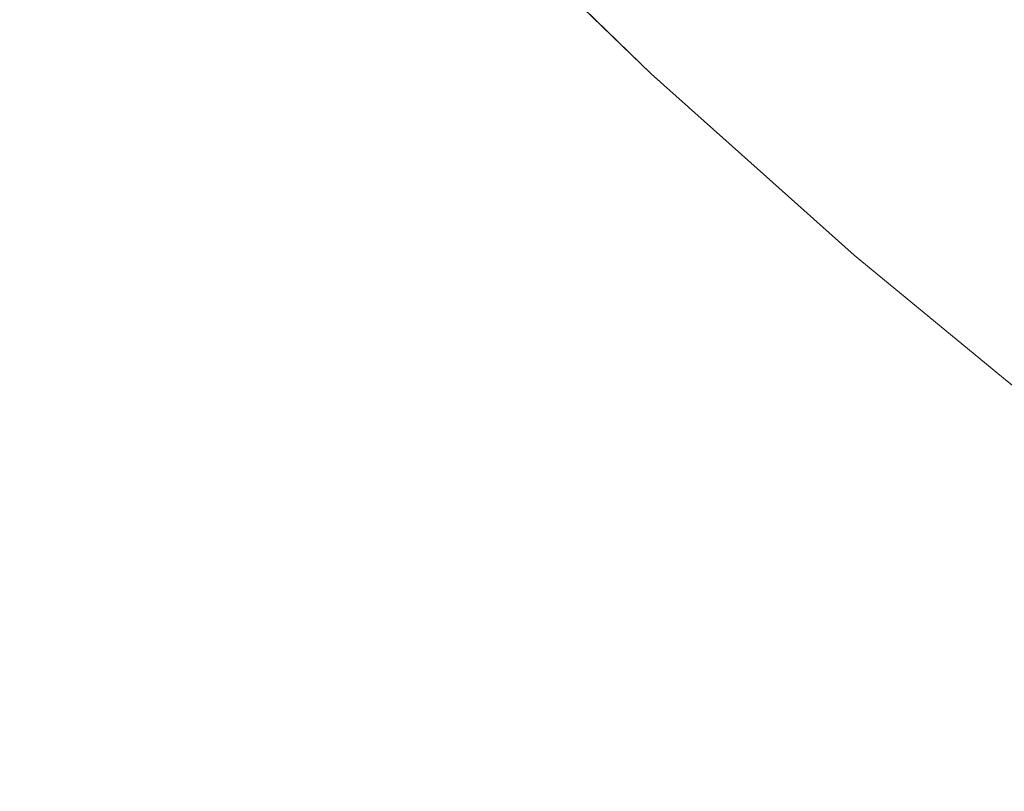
# Model space of a CAD drawing. Header units: centimetres. Extents: x -35.1 to 36.2, y 4.2 to 6.
# Tile 129 of 256: x -11.1048 to -11.0704, y 4.5501 to 4.577. Entities that reach past the tile are written whole.
import ezdxf

# ---------------------------------------------------------------- set-up
doc = ezdxf.new("R2010")
doc.units = ezdxf.units.CM
doc.header["$LTSCALE"] = 2.54
doc.layers.add('Lucido design-1', color=7, linetype='Continuous')

# ---------------------------------------------------------------- blocks, each defined once
blk = doc.blocks.new('Gruppo-4-1')
at = {"color": 7, "linetype": 'Continuous', "lineweight": 9}
blk.add_3dface([(-34.952766, 5.900212, -2276.22217), (-34.952766, 4.300212, -2276.22217), (36.079692, 4.300212, -2276.22217), (36.079692, 5.900212, -2276.22217)], dxfattribs=at)
for points, invisible_edges in [([(-11.082728, 4.575129, -2276.92217), (-11.08798, 4.580234, -2276.92217), (-11.089266, 4.581484, -2276.72217), (-11.083876, 4.576245, -2276.72217)], 10), ([(-11.083869, 4.576241, -2276.71995), (-11.083876, 4.576245, -2276.72217), (-11.089266, 4.581484, -2276.72217), (-11.087974, 4.580227, -2276.71995)], 13), ([(-11.097606, 4.581199, -2276.954044), (-11.093582, 4.577083, -2276.954044), (-11.094312, 4.576673, -2276.956004), (-11.09835, 4.580803, -2276.956004)], 15), ([(-11.086643, 4.580973, -2276.706291), (-11.086214, 4.581214, -2276.703974), (-11.082143, 4.57726, -2276.703974), (-11.082564, 4.577012, -2276.706291)], 15), ([(-11.071414, 4.577366, -2276.683058), (-11.072385, 4.576761, -2276.68536), (-11.076526, 4.580578, -2276.68536), (-11.075534, 4.581164, -2276.683058)], 15), ([(-11.09835, 4.580803, -2276.956004), (-11.094312, 4.576673, -2276.956004), (-11.095097, 4.576233, -2276.957979), (-11.099149, 4.580378, -2276.957979)], 15), ([(-11.082564, 4.577012, -2276.706291), (-11.082924, 4.576799, -2276.7086), (-11.087011, 4.580767, -2276.7086), (-11.086643, 4.580973, -2276.706291)], 15), ([(-11.087759, 4.580347, -2276.715456), (-11.087568, 4.580455, -2276.713185), (-11.083471, 4.576476, -2276.713185), (-11.083659, 4.576365, -2276.715456)], 15), ([(-11.083226, 4.57662, -2276.710899), (-11.083471, 4.576476, -2276.713185), (-11.087568, 4.580455, -2276.713185), (-11.087319, 4.580594, -2276.710899)], 15), ([(-11.087319, 4.580594, -2276.710899), (-11.087011, 4.580767, -2276.7086), (-11.082924, 4.576799, -2276.7086), (-11.083226, 4.57662, -2276.710899)], 15), ([(-11.077452, 4.580031, -2276.687674), (-11.076526, 4.580578, -2276.68536), (-11.072385, 4.576761, -2276.68536), (-11.073293, 4.576196, -2276.687674)], 15), ([(-11.099149, 4.580378, -2276.957979), (-11.095097, 4.576233, -2276.957979), (-11.095939, 4.575761, -2276.959966), (-11.100006, 4.579922, -2276.959966)], 15), ([(-11.084016, 4.576154, -2276.926967), (-11.084114, 4.576097, -2276.928615), (-11.088223, 4.580087, -2276.928615), (-11.088124, 4.580143, -2276.926967)], 15), ([(-11.088124, 4.580143, -2276.926967), (-11.088055, 4.580182, -2276.925344), (-11.083948, 4.576194, -2276.925344), (-11.084016, 4.576154, -2276.926967)], 15), ([(-11.083908, 4.576218, -2276.923745), (-11.083948, 4.576194, -2276.925344), (-11.088055, 4.580182, -2276.925344), (-11.088014, 4.580205, -2276.923745)], 15), ([(-11.088014, 4.580205, -2276.923745), (-11.08798, 4.580234, -2276.92217), (-11.082728, 4.575129, -2276.92217), (-11.083908, 4.576218, -2276.923745)], 13), ([(-11.087974, 4.580227, -2276.71995), (-11.087894, 4.580272, -2276.717712), (-11.083791, 4.576287, -2276.717712), (-11.083869, 4.576241, -2276.71995)], 15), ([(-11.083659, 4.576365, -2276.715456), (-11.083791, 4.576287, -2276.717712), (-11.087894, 4.580272, -2276.717712), (-11.087759, 4.580347, -2276.715456)], 15), ([(-11.100006, 4.579922, -2276.959966), (-11.095939, 4.575761, -2276.959966), (-11.09684, 4.575256, -2276.961965), (-11.100923, 4.579434, -2276.961965)], 15), ([(-11.084596, 4.575812, -2276.933702), (-11.084824, 4.575677, -2276.935444), (-11.088948, 4.579681, -2276.935444), (-11.088715, 4.579812, -2276.933702)], 15), ([(-11.088715, 4.579812, -2276.933702), (-11.088517, 4.579922, -2276.931982), (-11.084402, 4.575926, -2276.931982), (-11.084596, 4.575812, -2276.933702)], 15), ([(-11.084242, 4.576021, -2276.930287), (-11.084402, 4.575926, -2276.931982), (-11.088517, 4.579922, -2276.931982), (-11.088354, 4.580014, -2276.930287)], 15), ([(-11.088354, 4.580014, -2276.930287), (-11.088223, 4.580087, -2276.928615), (-11.084114, 4.576097, -2276.928615), (-11.084242, 4.576021, -2276.930287)], 15), ([(-11.073293, 4.576196, -2276.687674), (-11.074137, 4.575671, -2276.689995), (-11.078314, 4.579522, -2276.689995), (-11.077452, 4.580031, -2276.687674)], 15), ([(-11.100923, 4.579434, -2276.961965), (-11.09684, 4.575256, -2276.961965), (-11.0978, 4.574718, -2276.963974), (-11.101901, 4.578913, -2276.963974)], 15), ([(-11.085089, 4.57552, -2276.93721), (-11.085392, 4.575341, -2276.938998), (-11.089527, 4.579356, -2276.938998), (-11.089218, 4.57953, -2276.93721)], 15), ([(-11.089218, 4.57953, -2276.93721), (-11.088948, 4.579681, -2276.935444), (-11.084824, 4.575677, -2276.935444), (-11.085089, 4.57552, -2276.93721)], 15), ([(-11.079111, 4.579051, -2276.692323), (-11.078314, 4.579522, -2276.689995), (-11.074137, 4.575671, -2276.689995), (-11.074917, 4.575186, -2276.692323)], 15), ([(-11.085735, 4.575139, -2276.940809), (-11.086118, 4.574913, -2276.942641), (-11.090267, 4.578941, -2276.942641), (-11.089876, 4.579161, -2276.940809)], 15), ([(-11.089876, 4.579161, -2276.940809), (-11.089527, 4.579356, -2276.938998), (-11.085392, 4.575341, -2276.938998), (-11.085735, 4.575139, -2276.940809)], 15), ([(-11.101901, 4.578913, -2276.963974), (-11.0978, 4.574718, -2276.963974), (-11.098823, 4.574145, -2276.96599), (-11.102943, 4.578359, -2276.96599)], 15), ([(-11.090701, 4.578698, -2276.944493), (-11.090267, 4.578941, -2276.942641), (-11.086118, 4.574913, -2276.942641), (-11.086544, 4.574661, -2276.944493)], 15), ([(-11.074917, 4.575186, -2276.692323), (-11.075635, 4.574739, -2276.694654), (-11.079844, 4.578618, -2276.694654), (-11.079111, 4.579051, -2276.692323)], 15), ([(-11.091707, 4.578134, -2276.948259), (-11.091181, 4.578429, -2276.946366), (-11.087014, 4.574383, -2276.946366), (-11.08753, 4.574079, -2276.948259)], 15), ([(-11.086544, 4.574661, -2276.944493), (-11.087014, 4.574383, -2276.946366), (-11.091181, 4.578429, -2276.946366), (-11.090701, 4.578698, -2276.944493)], 15), ([(-11.080513, 4.578223, -2276.696987), (-11.079844, 4.578618, -2276.694654), (-11.075635, 4.574739, -2276.694654), (-11.07629, 4.574331, -2276.696987)], 15), ([(-11.102943, 4.578359, -2276.96599), (-11.098823, 4.574145, -2276.96599), (-11.099909, 4.573536, -2276.968013), (-11.104048, 4.577771, -2276.968013)], 15), ([(-11.08753, 4.574079, -2276.948259), (-11.088094, 4.573746, -2276.95017), (-11.092281, 4.577812, -2276.95017), (-11.091707, 4.578134, -2276.948259)], 15), ([(-11.07629, 4.574331, -2276.696987), (-11.076884, 4.573962, -2276.699319), (-11.081118, 4.577866, -2276.699319), (-11.080513, 4.578223, -2276.696987)], 15), ([(-11.104048, 4.577771, -2276.968013), (-11.099909, 4.573536, -2276.968013), (-11.101059, 4.572891, -2276.97004), (-11.10522, 4.577147, -2276.97004)], 15), ([(-11.092906, 4.577462, -2276.952099), (-11.092281, 4.577812, -2276.95017), (-11.088094, 4.573746, -2276.95017), (-11.088707, 4.573384, -2276.952099)], 15), ([(-11.081662, 4.577545, -2276.701649), (-11.081118, 4.577866, -2276.699319), (-11.076884, 4.573962, -2276.699319), (-11.077416, 4.573631, -2276.701649)], 15), ([(-11.071414, 4.577366, -2276.683058), (-11.070378, 4.57801, -2276.680769), (-11.0661, 4.574266, -2276.680769), (-11.067113, 4.573603, -2276.683058)], 15), ([(-11.088707, 4.573384, -2276.952099), (-11.08937, 4.572992, -2276.954044), (-11.093582, 4.577083, -2276.954044), (-11.092906, 4.577462, -2276.952099)], 15), ([(-11.077416, 4.573631, -2276.701649), (-11.077887, 4.573338, -2276.703974), (-11.082143, 4.57726, -2276.703974), (-11.081662, 4.577545, -2276.701649)], 15), ([(-11.067113, 4.573603, -2276.683058), (-11.068063, 4.57298, -2276.68536), (-11.072385, 4.576761, -2276.68536), (-11.071414, 4.577366, -2276.683058)], 15), ([(-11.10522, 4.577147, -2276.97004), (-11.101059, 4.572891, -2276.97004), (-11.102276, 4.572208, -2276.972069), (-11.106459, 4.576487, -2276.972069)], 15), ([(-11.094312, 4.576673, -2276.956004), (-11.093582, 4.577083, -2276.954044), (-11.08937, 4.572992, -2276.954044), (-11.090086, 4.572569, -2276.956004)], 15), ([(-11.0783, 4.573081, -2276.706291), (-11.078653, 4.572861, -2276.7086), (-11.082924, 4.576799, -2276.7086), (-11.082564, 4.577012, -2276.706291)], 15), ([(-11.082564, 4.577012, -2276.706291), (-11.082143, 4.57726, -2276.703974), (-11.077887, 4.573338, -2276.703974), (-11.0783, 4.573081, -2276.706291)], 15), ([(-11.090086, 4.572569, -2276.956004), (-11.090856, 4.572114, -2276.957979), (-11.095097, 4.576233, -2276.957979), (-11.094312, 4.576673, -2276.956004)], 15), ([(-11.083226, 4.57662, -2276.710899), (-11.082924, 4.576799, -2276.7086), (-11.078653, 4.572861, -2276.7086), (-11.078949, 4.572677, -2276.710899)], 15), ([(-11.073293, 4.576196, -2276.687674), (-11.072385, 4.576761, -2276.68536), (-11.068063, 4.57298, -2276.68536), (-11.068951, 4.572398, -2276.687674)], 15), ([(-11.106459, 4.576487, -2276.972069), (-11.102276, 4.572208, -2276.972069), (-11.103561, 4.571488, -2276.974099), (-11.107768, 4.575791, -2276.974099)], 15), ([(-11.079372, 4.572414, -2276.715456), (-11.079502, 4.572333, -2276.717712), (-11.083791, 4.576287, -2276.717712), (-11.083659, 4.576365, -2276.715456)], 15), ([(-11.083659, 4.576365, -2276.715456), (-11.083471, 4.576476, -2276.713185), (-11.079188, 4.572528, -2276.713185), (-11.079372, 4.572414, -2276.715456)], 15), ([(-11.078949, 4.572677, -2276.710899), (-11.079188, 4.572528, -2276.713185), (-11.083471, 4.576476, -2276.713185), (-11.083226, 4.57662, -2276.710899)], 15), ([(-11.095939, 4.575761, -2276.959966), (-11.095097, 4.576233, -2276.957979), (-11.090856, 4.572114, -2276.957979), (-11.091682, 4.571627, -2276.959966)], 15), ([(-11.079943, 4.572059, -2276.930287), (-11.0801, 4.571961, -2276.931982), (-11.084402, 4.575926, -2276.931982), (-11.084242, 4.576021, -2276.930287)], 15), ([(-11.084242, 4.576021, -2276.930287), (-11.084114, 4.576097, -2276.928615), (-11.079818, 4.572137, -2276.928615), (-11.079943, 4.572059, -2276.930287)], 15), ([(-11.079722, 4.572196, -2276.926967), (-11.079818, 4.572137, -2276.928615), (-11.084114, 4.576097, -2276.928615), (-11.084016, 4.576154, -2276.926967)], 15), ([(-11.084016, 4.576154, -2276.926967), (-11.083948, 4.576194, -2276.925344), (-11.079656, 4.572237, -2276.925344), (-11.079722, 4.572196, -2276.926967)], 15), ([(-11.079617, 4.572262, -2276.923745), (-11.079656, 4.572237, -2276.925344), (-11.083948, 4.576194, -2276.925344), (-11.083908, 4.576218, -2276.923745)], 15), ([(-11.079617, 4.572262, -2276.923745), (-11.083908, 4.576218, -2276.923745), (-11.082728, 4.575129, -2276.92217)], 11), ([(-11.083876, 4.576245, -2276.72217), (-11.082728, 4.575129, -2276.72217), (-11.082728, 4.575129, -2276.92217)], 10), ([(-11.082728, 4.575129, -2276.72217), (-11.083876, 4.576245, -2276.72217), (-11.083869, 4.576241, -2276.71995)], 10), ([(-11.083869, 4.576241, -2276.71995), (-11.083791, 4.576287, -2276.717712), (-11.079502, 4.572333, -2276.717712), (-11.079579, 4.572285, -2276.71995)], 15), ([(-11.082728, 4.575129, -2276.72217), (-11.083869, 4.576241, -2276.71995), (-11.079579, 4.572285, -2276.71995)], 11), ([(-11.068951, 4.572398, -2276.687674), (-11.069777, 4.571856, -2276.689995), (-11.074137, 4.575671, -2276.689995), (-11.073293, 4.576196, -2276.687674)], 15), ([(-11.107768, 4.575791, -2276.974099), (-11.103561, 4.571488, -2276.974099), (-11.104915, 4.570729, -2276.976126), (-11.109147, 4.575057, -2276.976126)], 15), ([(-11.091682, 4.571627, -2276.959966), (-11.092565, 4.571105, -2276.961965), (-11.09684, 4.575256, -2276.961965), (-11.095939, 4.575761, -2276.959966)], 15), ([(-11.085089, 4.57552, -2276.93721), (-11.084824, 4.575677, -2276.935444), (-11.080514, 4.571704, -2276.935444), (-11.080774, 4.571542, -2276.93721)], 15), ([(-11.08029, 4.571843, -2276.933702), (-11.080514, 4.571704, -2276.935444), (-11.084824, 4.575677, -2276.935444), (-11.084596, 4.575812, -2276.933702)], 15), ([(-11.084596, 4.575812, -2276.933702), (-11.084402, 4.575926, -2276.931982), (-11.0801, 4.571961, -2276.931982), (-11.08029, 4.571843, -2276.933702)], 15), ([(-11.074917, 4.575186, -2276.692323), (-11.074137, 4.575671, -2276.689995), (-11.069777, 4.571856, -2276.689995), (-11.07054, 4.571356, -2276.692323)], 15), ([(-11.085735, 4.575139, -2276.940809), (-11.085392, 4.575341, -2276.938998), (-11.08107, 4.571357, -2276.938998), (-11.081406, 4.571149, -2276.940809)], 15), ([(-11.080774, 4.571542, -2276.93721), (-11.08107, 4.571357, -2276.938998), (-11.085392, 4.575341, -2276.938998), (-11.085089, 4.57552, -2276.93721)], 15), ([(-11.0978, 4.574718, -2276.963974), (-11.09684, 4.575256, -2276.961965), (-11.092565, 4.571105, -2276.961965), (-11.093507, 4.570549, -2276.963974)], 15), ([(-11.081406, 4.571149, -2276.940809), (-11.081781, 4.570915, -2276.942641), (-11.086118, 4.574913, -2276.942641), (-11.085735, 4.575139, -2276.940809)], 15), ([(-11.082728, 4.575129, -2276.92217), (-11.079571, 4.572306, -2276.92217), (-11.079617, 4.572262, -2276.923745)], 10), ([(-11.079571, 4.572306, -2276.92217), (-11.082728, 4.575129, -2276.92217), (-11.082728, 4.575129, -2276.72217), (-11.079571, 4.572306, -2276.72217)], 10), ([(-11.079579, 4.572285, -2276.71995), (-11.079571, 4.572306, -2276.72217), (-11.082728, 4.575129, -2276.72217)], 9), ([(-11.07054, 4.571356, -2276.692323), (-11.071243, 4.570896, -2276.694654), (-11.075635, 4.574739, -2276.694654), (-11.074917, 4.575186, -2276.692323)], 15), ([(-11.093507, 4.570549, -2276.963974), (-11.09451, 4.569956, -2276.96599), (-11.098823, 4.574145, -2276.96599), (-11.0978, 4.574718, -2276.963974)], 15), ([(-11.082199, 4.570655, -2276.944493), (-11.082659, 4.570369, -2276.946366), (-11.087014, 4.574383, -2276.946366), (-11.086544, 4.574661, -2276.944493)], 15), ([(-11.086544, 4.574661, -2276.944493), (-11.086118, 4.574913, -2276.942641), (-11.081781, 4.570915, -2276.942641), (-11.082199, 4.570655, -2276.944493)], 15), ([(-11.07629, 4.574331, -2276.696987), (-11.075635, 4.574739, -2276.694654), (-11.071243, 4.570896, -2276.694654), (-11.071883, 4.570475, -2276.696987)], 15), ([(-11.08753, 4.574079, -2276.948259), (-11.087014, 4.574383, -2276.946366), (-11.082659, 4.570369, -2276.946366), (-11.083165, 4.570054, -2276.948259)], 15), ([(-11.071883, 4.570475, -2276.696987), (-11.072464, 4.570095, -2276.699319), (-11.076884, 4.573962, -2276.699319), (-11.07629, 4.574331, -2276.696987)], 15), ([(-11.099909, 4.573536, -2276.968013), (-11.098823, 4.574145, -2276.96599), (-11.09451, 4.569956, -2276.96599), (-11.095575, 4.569327, -2276.968013)], 15), ([(-11.083165, 4.570054, -2276.948259), (-11.083717, 4.569711, -2276.95017), (-11.088094, 4.573746, -2276.95017), (-11.08753, 4.574079, -2276.948259)], 15), ([(-11.077416, 4.573631, -2276.701649), (-11.076884, 4.573962, -2276.699319), (-11.072464, 4.570095, -2276.699319), (-11.072984, 4.569754, -2276.701649)], 15), ([(-11.088707, 4.573384, -2276.952099), (-11.088094, 4.573746, -2276.95017), (-11.083717, 4.569711, -2276.95017), (-11.084317, 4.569337, -2276.952099)], 15), ([(-11.072984, 4.569754, -2276.701649), (-11.073446, 4.569451, -2276.703974), (-11.077887, 4.573338, -2276.703974), (-11.077416, 4.573631, -2276.701649)], 15), ([(-11.095575, 4.569327, -2276.968013), (-11.096703, 4.568661, -2276.97004), (-11.101059, 4.572891, -2276.97004), (-11.099909, 4.573536, -2276.968013)], 15), ([(-11.084317, 4.569337, -2276.952099), (-11.084967, 4.568933, -2276.954044), (-11.08937, 4.572992, -2276.954044), (-11.088707, 4.573384, -2276.952099)], 15), ([(-11.0783, 4.573081, -2276.706291), (-11.077887, 4.573338, -2276.703974), (-11.073446, 4.569451, -2276.703974), (-11.073849, 4.569187, -2276.706291)], 15), ([(-11.102276, 4.572208, -2276.972069), (-11.101059, 4.572891, -2276.97004), (-11.096703, 4.568661, -2276.97004), (-11.097897, 4.567956, -2276.972069)], 15), ([(-11.090086, 4.572569, -2276.956004), (-11.08937, 4.572992, -2276.954044), (-11.084967, 4.568933, -2276.954044), (-11.085668, 4.568497, -2276.956004)], 15), ([(-11.073849, 4.569187, -2276.706291), (-11.074195, 4.56896, -2276.7086), (-11.078653, 4.572861, -2276.7086), (-11.0783, 4.573081, -2276.706291)], 15), ([(-11.085668, 4.568497, -2276.956004), (-11.086422, 4.568028, -2276.957979), (-11.090856, 4.572114, -2276.957979), (-11.090086, 4.572569, -2276.956004)], 15), ([(-11.074484, 4.568771, -2276.710899), (-11.074718, 4.568617, -2276.713185), (-11.079188, 4.572528, -2276.713185), (-11.078949, 4.572677, -2276.710899)], 15), ([(-11.078949, 4.572677, -2276.710899), (-11.078653, 4.572861, -2276.7086), (-11.074195, 4.56896, -2276.7086), (-11.074484, 4.568771, -2276.710899)], 15), ([(-11.097897, 4.567956, -2276.972069), (-11.099157, 4.567212, -2276.974099), (-11.103561, 4.571488, -2276.974099), (-11.102276, 4.572208, -2276.972069)], 15), ([(-11.075241, 4.568275, -2276.926967), (-11.075334, 4.568213, -2276.928615), (-11.079818, 4.572137, -2276.928615), (-11.079722, 4.572196, -2276.926967)], 15), ([(-11.079722, 4.572196, -2276.926967), (-11.079656, 4.572237, -2276.925344), (-11.075176, 4.568317, -2276.925344), (-11.075241, 4.568275, -2276.926967)], 15), ([(-11.075137, 4.568342, -2276.923745), (-11.075176, 4.568317, -2276.925344), (-11.079656, 4.572237, -2276.925344), (-11.079617, 4.572262, -2276.923745)], 15), ([(-11.079617, 4.572262, -2276.923745), (-11.079571, 4.572306, -2276.92217), (-11.075647, 4.568797, -2276.92217)], 9), ([(-11.075647, 4.568797, -2276.92217), (-11.075137, 4.568342, -2276.923745), (-11.079617, 4.572262, -2276.923745)], 11), ([(-11.079579, 4.572285, -2276.71995), (-11.079502, 4.572333, -2276.717712), (-11.075025, 4.568416, -2276.717712), (-11.0751, 4.568367, -2276.71995)], 15), ([(-11.075647, 4.568797, -2276.72217), (-11.079571, 4.572306, -2276.72217), (-11.079579, 4.572285, -2276.71995)], 10), ([(-11.079579, 4.572285, -2276.71995), (-11.0751, 4.568367, -2276.71995), (-11.075647, 4.568797, -2276.72217)], 11), ([(-11.079571, 4.572306, -2276.72217), (-11.075647, 4.568797, -2276.72217), (-11.075647, 4.568797, -2276.92217), (-11.079571, 4.572306, -2276.92217)], 10), ([(-11.074898, 4.568499, -2276.715456), (-11.075025, 4.568416, -2276.717712), (-11.079502, 4.572333, -2276.717712), (-11.079372, 4.572414, -2276.715456)], 15), ([(-11.079372, 4.572414, -2276.715456), (-11.079188, 4.572528, -2276.713185), (-11.074718, 4.568617, -2276.713185), (-11.074898, 4.568499, -2276.715456)], 15), ([(-11.091682, 4.571627, -2276.959966), (-11.090856, 4.572114, -2276.957979), (-11.086422, 4.568028, -2276.957979), (-11.087231, 4.567524, -2276.959966)], 15), ([(-11.08029, 4.571843, -2276.933702), (-11.0801, 4.571961, -2276.931982), (-11.07561, 4.568032, -2276.931982), (-11.075796, 4.567911, -2276.933702)], 15), ([(-11.075457, 4.568133, -2276.930287), (-11.07561, 4.568032, -2276.931982), (-11.0801, 4.571961, -2276.931982), (-11.079943, 4.572059, -2276.930287)], 15), ([(-11.079943, 4.572059, -2276.930287), (-11.079818, 4.572137, -2276.928615), (-11.075334, 4.568213, -2276.928615), (-11.075457, 4.568133, -2276.930287)], 15), ([(-11.07054, 4.571356, -2276.692323), (-11.069777, 4.571856, -2276.689995), (-11.065233, 4.568083, -2276.689995), (-11.065979, 4.567568, -2276.692323)], 15), ([(-11.087231, 4.567524, -2276.959966), (-11.088096, 4.566986, -2276.961965), (-11.092565, 4.571105, -2276.961965), (-11.091682, 4.571627, -2276.959966)], 15), ([(-11.076269, 4.567601, -2276.93721), (-11.076559, 4.56741, -2276.938998), (-11.08107, 4.571357, -2276.938998), (-11.080774, 4.571542, -2276.93721)], 15), ([(-11.080774, 4.571542, -2276.93721), (-11.080514, 4.571704, -2276.935444), (-11.076015, 4.567767, -2276.935444), (-11.076269, 4.567601, -2276.93721)], 15), ([(-11.075796, 4.567911, -2276.933702), (-11.076015, 4.567767, -2276.935444), (-11.080514, 4.571704, -2276.935444), (-11.08029, 4.571843, -2276.933702)], 15), ([(-11.100485, 4.566427, -2276.976126), (-11.104915, 4.570729, -2276.976126), (-11.103561, 4.571488, -2276.974099), (-11.099157, 4.567212, -2276.974099)], 15), ([(-11.081406, 4.571149, -2276.940809), (-11.08107, 4.571357, -2276.938998), (-11.076559, 4.56741, -2276.938998), (-11.076887, 4.567195, -2276.940809)], 15), ([(-11.065979, 4.567568, -2276.692323), (-11.066665, 4.567094, -2276.694654), (-11.071243, 4.570896, -2276.694654), (-11.07054, 4.571356, -2276.692323)], 15), ([(-11.093507, 4.570549, -2276.963974), (-11.092565, 4.571105, -2276.961965), (-11.088096, 4.566986, -2276.961965), (-11.089019, 4.566412, -2276.963974)], 15), ([(-11.082199, 4.570655, -2276.944493), (-11.081781, 4.570915, -2276.942641), (-11.077255, 4.566954, -2276.942641), (-11.077663, 4.566687, -2276.944493)], 15), ([(-11.076887, 4.567195, -2276.940809), (-11.077255, 4.566954, -2276.942641), (-11.081781, 4.570915, -2276.942641), (-11.081406, 4.571149, -2276.940809)], 15), ([(-11.071883, 4.570475, -2276.696987), (-11.071243, 4.570896, -2276.694654), (-11.066665, 4.567094, -2276.694654), (-11.067291, 4.566662, -2276.696987)], 15), ([(-11.101882, 4.565602, -2276.978149), (-11.10634, 4.56993, -2276.978149), (-11.104915, 4.570729, -2276.976126), (-11.100485, 4.566427, -2276.976126)], 15), ([(-11.089019, 4.566412, -2276.963974), (-11.090001, 4.565801, -2276.96599), (-11.09451, 4.569956, -2276.96599), (-11.093507, 4.570549, -2276.963974)], 15), ([(-11.077663, 4.566687, -2276.944493), (-11.078114, 4.566391, -2276.946366), (-11.082659, 4.570369, -2276.946366), (-11.082199, 4.570655, -2276.944493)], 15), ([(-11.067291, 4.566662, -2276.696987), (-11.067858, 4.56627, -2276.699319), (-11.072464, 4.570095, -2276.699319), (-11.071883, 4.570475, -2276.696987)], 15), ([(-11.083165, 4.570054, -2276.948259), (-11.082659, 4.570369, -2276.946366), (-11.078114, 4.566391, -2276.946366), (-11.078608, 4.566067, -2276.948259)], 15), ([(-11.10335, 4.564735, -2276.980164), (-11.107836, 4.569091, -2276.980164), (-11.10634, 4.56993, -2276.978149), (-11.101882, 4.565602, -2276.978149)], 15), ([(-11.095575, 4.569327, -2276.968013), (-11.09451, 4.569956, -2276.96599), (-11.090001, 4.565801, -2276.96599), (-11.091045, 4.565152, -2276.968013)], 15), ([(-11.078608, 4.566067, -2276.948259), (-11.079148, 4.565713, -2276.95017), (-11.083717, 4.569711, -2276.95017), (-11.083165, 4.570054, -2276.948259)], 15), ([(-11.072984, 4.569754, -2276.701649), (-11.072464, 4.570095, -2276.699319), (-11.067858, 4.56627, -2276.699319), (-11.068366, 4.565919, -2276.701649)], 15), ([(-11.084317, 4.569337, -2276.952099), (-11.083717, 4.569711, -2276.95017), (-11.079148, 4.565713, -2276.95017), (-11.079735, 4.565329, -2276.952099)], 15), ([(-11.073849, 4.569187, -2276.706291), (-11.073446, 4.569451, -2276.703974), (-11.068817, 4.565607, -2276.703974), (-11.069211, 4.565335, -2276.706291)], 15), ([(-11.068366, 4.565919, -2276.701649), (-11.068817, 4.565607, -2276.703974), (-11.073446, 4.569451, -2276.703974), (-11.072984, 4.569754, -2276.701649)], 15), ([(-11.091045, 4.565152, -2276.968013), (-11.09215, 4.564464, -2276.97004), (-11.096703, 4.568661, -2276.97004), (-11.095575, 4.569327, -2276.968013)], 15), ([(-11.079735, 4.565329, -2276.952099), (-11.080371, 4.564912, -2276.954044), (-11.084967, 4.568933, -2276.954044), (-11.084317, 4.569337, -2276.952099)], 15), ([(-11.069211, 4.565335, -2276.706291), (-11.069548, 4.565102, -2276.7086), (-11.074195, 4.56896, -2276.7086), (-11.073849, 4.569187, -2276.706291)], 15), ([(-11.104888, 4.563827, -2276.98217), (-11.109404, 4.568212, -2276.98217), (-11.107836, 4.569091, -2276.980164), (-11.10335, 4.564735, -2276.980164)], 15), ([(-11.085668, 4.568497, -2276.956004), (-11.084967, 4.568933, -2276.954044), (-11.080371, 4.564912, -2276.954044), (-11.081057, 4.564462, -2276.956004)], 15), ([(-11.075137, 4.568342, -2276.923745), (-11.075647, 4.568797, -2276.92217), (-11.070429, 4.564509, -2276.92217)], 9), ([(-11.070429, 4.564509, -2276.92217), (-11.075647, 4.568797, -2276.92217), (-11.075647, 4.568797, -2276.72217), (-11.070429, 4.564509, -2276.72217)], 10), ([(-11.070429, 4.564509, -2276.72217), (-11.075647, 4.568797, -2276.72217), (-11.0751, 4.568367, -2276.71995)], 10), ([(-11.069831, 4.564907, -2276.710899), (-11.07006, 4.564749, -2276.713185), (-11.074718, 4.568617, -2276.713185), (-11.074484, 4.568771, -2276.710899)], 15), ([(-11.074484, 4.568771, -2276.710899), (-11.074195, 4.56896, -2276.7086), (-11.069548, 4.565102, -2276.7086), (-11.069831, 4.564907, -2276.710899)], 15), ([(-11.097897, 4.567956, -2276.972069), (-11.096703, 4.568661, -2276.97004), (-11.09215, 4.564464, -2276.97004), (-11.093319, 4.563736, -2276.972069)], 15), ([(-11.081057, 4.564462, -2276.956004), (-11.081795, 4.563978, -2276.957979), (-11.086422, 4.568028, -2276.957979), (-11.085668, 4.568497, -2276.956004)], 15), ([(-11.0751, 4.568367, -2276.71995), (-11.075025, 4.568416, -2276.717712), (-11.070359, 4.564542, -2276.717712), (-11.070433, 4.564491, -2276.71995)], 15), ([(-11.070235, 4.564627, -2276.715456), (-11.070359, 4.564542, -2276.717712), (-11.075025, 4.568416, -2276.717712), (-11.074898, 4.568499, -2276.715456)], 15), ([(-11.074898, 4.568499, -2276.715456), (-11.074718, 4.568617, -2276.713185), (-11.07006, 4.564749, -2276.713185), (-11.070235, 4.564627, -2276.715456)], 15), ([(-11.070781, 4.56425, -2276.930287), (-11.070931, 4.564147, -2276.931982), (-11.07561, 4.568032, -2276.931982), (-11.075457, 4.568133, -2276.930287)], 15), ([(-11.075457, 4.568133, -2276.930287), (-11.075334, 4.568213, -2276.928615), (-11.070661, 4.564333, -2276.928615), (-11.070781, 4.56425, -2276.930287)], 15), ([(-11.07057, 4.564396, -2276.926967), (-11.070661, 4.564333, -2276.928615), (-11.075334, 4.568213, -2276.928615), (-11.075241, 4.568275, -2276.926967)], 15), ([(-11.075241, 4.568275, -2276.926967), (-11.075176, 4.568317, -2276.925344), (-11.070507, 4.56444, -2276.925344), (-11.07057, 4.564396, -2276.926967)], 15), ([(-11.070469, 4.564466, -2276.923745), (-11.070507, 4.56444, -2276.925344), (-11.075176, 4.568317, -2276.925344), (-11.075137, 4.568342, -2276.923745)], 15), ([(-11.070429, 4.564509, -2276.92217), (-11.070469, 4.564466, -2276.923745), (-11.075137, 4.568342, -2276.923745)], 11), ([(-11.0751, 4.568367, -2276.71995), (-11.070433, 4.564491, -2276.71995), (-11.070429, 4.564509, -2276.72217)], 11), ([(-11.093319, 4.563736, -2276.972069), (-11.094554, 4.562968, -2276.974099), (-11.099157, 4.567212, -2276.974099), (-11.097897, 4.567956, -2276.972069)], 15), ([(-11.087231, 4.567524, -2276.959966), (-11.086422, 4.568028, -2276.957979), (-11.081795, 4.563978, -2276.957979), (-11.082586, 4.56346, -2276.959966)], 15), ([(-11.076269, 4.567601, -2276.93721), (-11.076015, 4.567767, -2276.935444), (-11.071326, 4.563874, -2276.935444), (-11.071575, 4.563702, -2276.93721)], 15), ([(-11.071112, 4.564022, -2276.933702), (-11.071326, 4.563874, -2276.935444), (-11.076015, 4.567767, -2276.935444), (-11.075796, 4.567911, -2276.933702)], 15), ([(-11.075796, 4.567911, -2276.933702), (-11.07561, 4.568032, -2276.931982), (-11.070931, 4.564147, -2276.931982), (-11.071112, 4.564022, -2276.933702)], 15), ([(-11.082586, 4.56346, -2276.959966), (-11.083432, 4.562905, -2276.961965), (-11.088096, 4.566986, -2276.961965), (-11.087231, 4.567524, -2276.959966)], 15), ([(-11.076887, 4.567195, -2276.940809), (-11.076559, 4.56741, -2276.938998), (-11.071858, 4.563506, -2276.938998), (-11.072179, 4.563285, -2276.940809)], 15), ([(-11.071575, 4.563702, -2276.93721), (-11.071858, 4.563506, -2276.938998), (-11.076559, 4.56741, -2276.938998), (-11.076269, 4.567601, -2276.93721)], 15), ([(-11.099157, 4.567212, -2276.974099), (-11.094554, 4.562968, -2276.974099), (-11.095855, 4.562159, -2276.976126), (-11.100485, 4.566427, -2276.976126)], 15), ([(-11.072179, 4.563285, -2276.940809), (-11.072538, 4.563037, -2276.942641), (-11.077255, 4.566954, -2276.942641), (-11.076887, 4.567195, -2276.940809)], 15), ([(-11.089019, 4.566412, -2276.963974), (-11.088096, 4.566986, -2276.961965), (-11.083432, 4.562905, -2276.961965), (-11.084335, 4.562313, -2276.963974)], 15), ([(-11.077663, 4.566687, -2276.944493), (-11.077255, 4.566954, -2276.942641), (-11.072538, 4.563037, -2276.942641), (-11.072936, 4.562762, -2276.944493)], 15), ([(-11.100485, 4.566427, -2276.976126), (-11.095855, 4.562159, -2276.976126), (-11.097223, 4.561307, -2276.978149), (-11.101882, 4.565602, -2276.978149)], 15), ([(-11.084335, 4.562313, -2276.963974), (-11.085296, 4.561683, -2276.96599), (-11.090001, 4.565801, -2276.96599), (-11.089019, 4.566412, -2276.963974)], 15), ([(-11.078608, 4.566067, -2276.948259), (-11.078114, 4.566391, -2276.946366), (-11.073376, 4.562458, -2276.946366), (-11.073859, 4.562124, -2276.948259)], 15), ([(-11.072936, 4.562762, -2276.944493), (-11.073376, 4.562458, -2276.946366), (-11.078114, 4.566391, -2276.946366), (-11.077663, 4.566687, -2276.944493)], 15), ([(-11.073859, 4.562124, -2276.948259), (-11.074387, 4.56176, -2276.95017), (-11.079148, 4.565713, -2276.95017), (-11.078608, 4.566067, -2276.948259)], 15), ([(-11.091045, 4.565152, -2276.968013), (-11.090001, 4.565801, -2276.96599), (-11.085296, 4.561683, -2276.96599), (-11.086316, 4.561014, -2276.968013)], 15), ([(-11.079735, 4.565329, -2276.952099), (-11.079148, 4.565713, -2276.95017), (-11.074387, 4.56176, -2276.95017), (-11.07496, 4.561363, -2276.952099)], 15), ([(-11.101882, 4.565602, -2276.978149), (-11.097223, 4.561307, -2276.978149), (-11.098661, 4.560413, -2276.980164), (-11.10335, 4.564735, -2276.980164)], 15), ([(-11.07496, 4.561363, -2276.952099), (-11.075581, 4.560934, -2276.954044), (-11.080371, 4.564912, -2276.954044), (-11.079735, 4.565329, -2276.952099)], 15), ([(-11.086316, 4.561014, -2276.968013), (-11.087398, 4.560306, -2276.97004), (-11.09215, 4.564464, -2276.97004), (-11.091045, 4.565152, -2276.968013)], 15), ([(-11.10335, 4.564735, -2276.980164), (-11.098661, 4.560413, -2276.980164), (-11.100168, 4.559475, -2276.98217), (-11.104888, 4.563827, -2276.98217)], 15), ([(-11.081057, 4.564462, -2276.956004), (-11.080371, 4.564912, -2276.954044), (-11.075581, 4.560934, -2276.954044), (-11.076251, 4.560472, -2276.956004)], 15), ([(-11.093319, 4.563736, -2276.972069), (-11.09215, 4.564464, -2276.97004), (-11.087398, 4.560306, -2276.97004), (-11.088542, 4.559556, -2276.972069)], 15), ([(-11.076251, 4.560472, -2276.956004), (-11.076972, 4.559974, -2276.957979), (-11.081795, 4.563978, -2276.957979), (-11.081057, 4.564462, -2276.956004)], 15), ([(-11.070781, 4.56425, -2276.930287), (-11.070661, 4.564333, -2276.928615), (-11.065799, 4.560502, -2276.928615), (-11.065915, 4.560417, -2276.930287)], 15), ([(-11.06571, 4.560567, -2276.926967), (-11.065799, 4.560502, -2276.928615), (-11.070661, 4.564333, -2276.928615), (-11.07057, 4.564396, -2276.926967)], 15), ([(-11.07057, 4.564396, -2276.926967), (-11.070507, 4.56444, -2276.925344), (-11.065648, 4.560612, -2276.925344), (-11.06571, 4.560567, -2276.926967)], 15), ([(-11.065611, 4.560639, -2276.923745), (-11.065648, 4.560612, -2276.925344), (-11.070507, 4.56444, -2276.925344), (-11.070469, 4.564466, -2276.923745)], 15), ([(-11.070469, 4.564466, -2276.923745), (-11.070429, 4.564509, -2276.92217), (-11.068029, 4.562536, -2276.92217)], 9), ([(-11.068029, 4.562536, -2276.92217), (-11.065611, 4.560639, -2276.923745), (-11.070469, 4.564466, -2276.923745)], 11), ([(-11.070433, 4.564491, -2276.71995), (-11.070359, 4.564542, -2276.717712), (-11.065504, 4.560717, -2276.717712), (-11.065576, 4.560664, -2276.71995)], 15), ([(-11.068029, 4.562536, -2276.72217), (-11.070429, 4.564509, -2276.72217), (-11.070433, 4.564491, -2276.71995)], 10), ([(-11.070433, 4.564491, -2276.71995), (-11.065576, 4.560664, -2276.71995), (-11.068029, 4.562536, -2276.72217)], 11), ([(-11.070429, 4.564509, -2276.72217), (-11.068029, 4.562536, -2276.72217), (-11.068029, 4.562536, -2276.92217), (-11.070429, 4.564509, -2276.92217)], 10), ([(-11.082586, 4.56346, -2276.959966), (-11.081795, 4.563978, -2276.957979), (-11.076972, 4.559974, -2276.957979), (-11.077745, 4.55944, -2276.959966)], 15), ([(-11.066239, 4.560182, -2276.933702), (-11.066447, 4.56003, -2276.935444), (-11.071326, 4.563874, -2276.935444), (-11.071112, 4.564022, -2276.933702)], 15), ([(-11.071112, 4.564022, -2276.933702), (-11.070931, 4.564147, -2276.931982), (-11.066062, 4.56031, -2276.931982), (-11.066239, 4.560182, -2276.933702)], 15), ([(-11.065915, 4.560417, -2276.930287), (-11.066062, 4.56031, -2276.931982), (-11.070931, 4.564147, -2276.931982), (-11.070781, 4.56425, -2276.930287)], 15), ([(-11.104888, 4.563827, -2276.98217), (-11.100168, 4.559475, -2276.98217), (-11.101745, 4.558494, -2276.984163), (-11.106499, 4.562876, -2276.984163)], 15), ([(-11.088542, 4.559556, -2276.972069), (-11.089749, 4.558764, -2276.974099), (-11.094554, 4.562968, -2276.974099), (-11.093319, 4.563736, -2276.972069)], 15), ([(-11.066689, 4.559853, -2276.93721), (-11.066966, 4.559652, -2276.938998), (-11.071858, 4.563506, -2276.938998), (-11.071575, 4.563702, -2276.93721)], 15), ([(-11.071575, 4.563702, -2276.93721), (-11.071326, 4.563874, -2276.935444), (-11.066447, 4.56003, -2276.935444), (-11.066689, 4.559853, -2276.93721)], 15), ([(-11.077745, 4.55944, -2276.959966), (-11.078571, 4.558869, -2276.961965), (-11.083432, 4.562905, -2276.961965), (-11.082586, 4.56346, -2276.959966)], 15), ([(-11.067278, 4.559424, -2276.940809), (-11.067628, 4.559169, -2276.942641), (-11.072538, 4.563037, -2276.942641), (-11.072179, 4.563285, -2276.940809)], 15), ([(-11.072179, 4.563285, -2276.940809), (-11.071858, 4.563506, -2276.938998), (-11.066966, 4.559652, -2276.938998), (-11.067278, 4.559424, -2276.940809)], 15), ([(-11.091022, 4.55793, -2276.976126), (-11.095855, 4.562159, -2276.976126), (-11.094554, 4.562968, -2276.974099), (-11.089749, 4.558764, -2276.974099)], 15), ([(-11.072936, 4.562762, -2276.944493), (-11.072538, 4.563037, -2276.942641), (-11.067628, 4.559169, -2276.942641), (-11.068017, 4.558886, -2276.944493)], 15), ([(-11.106499, 4.562876, -2276.984163), (-11.101745, 4.558494, -2276.984163), (-11.103395, 4.557468, -2276.986141), (-11.108182, 4.561881, -2276.986141)], 15), ([(-11.084335, 4.562313, -2276.963974), (-11.083432, 4.562905, -2276.961965), (-11.078571, 4.558869, -2276.961965), (-11.079453, 4.55826, -2276.963974)], 15), ([(-11.068017, 4.558886, -2276.944493), (-11.068447, 4.558574, -2276.946366), (-11.073376, 4.562458, -2276.946366), (-11.072936, 4.562762, -2276.944493)], 15), ([(-11.079453, 4.55826, -2276.963974), (-11.080392, 4.557611, -2276.96599), (-11.085296, 4.561683, -2276.96599), (-11.084335, 4.562313, -2276.963974)], 15), ([(-11.073859, 4.562124, -2276.948259), (-11.073376, 4.562458, -2276.946366), (-11.068447, 4.558574, -2276.946366), (-11.068918, 4.558231, -2276.948259)], 15), ([(-11.108182, 4.561881, -2276.986141), (-11.103395, 4.557468, -2276.986141), (-11.105116, 4.556397, -2276.988101), (-11.10994, 4.560843, -2276.988101)], 15), ([(-11.092361, 4.557052, -2276.978149), (-11.097223, 4.561307, -2276.978149), (-11.095855, 4.562159, -2276.976126), (-11.091022, 4.55793, -2276.976126)], 15), ([(-11.068918, 4.558231, -2276.948259), (-11.069432, 4.557856, -2276.95017), (-11.074387, 4.56176, -2276.95017), (-11.073859, 4.562124, -2276.948259)], 15), ([(-11.086316, 4.561014, -2276.968013), (-11.085296, 4.561683, -2276.96599), (-11.080392, 4.557611, -2276.96599), (-11.081389, 4.556923, -2276.968013)], 15), ([(-11.07496, 4.561363, -2276.952099), (-11.074387, 4.56176, -2276.95017), (-11.069432, 4.557856, -2276.95017), (-11.069991, 4.557449, -2276.952099)], 15), ([(-11.093767, 4.556131, -2276.980164), (-11.098661, 4.560413, -2276.980164), (-11.097223, 4.561307, -2276.978149), (-11.092361, 4.557052, -2276.978149)], 15), ([(-11.069991, 4.557449, -2276.952099), (-11.070597, 4.557008, -2276.954044), (-11.075581, 4.560934, -2276.954044), (-11.07496, 4.561363, -2276.952099)], 15), ([(-11.081389, 4.556923, -2276.968013), (-11.082445, 4.556193, -2276.97004), (-11.087398, 4.560306, -2276.97004), (-11.086316, 4.561014, -2276.968013)], 15), ([(-11.076251, 4.560472, -2276.956004), (-11.075581, 4.560934, -2276.954044), (-11.070597, 4.557008, -2276.954044), (-11.07125, 4.556532, -2276.956004)], 15), ([(-11.095241, 4.555164, -2276.98217), (-11.100168, 4.559475, -2276.98217), (-11.098661, 4.560413, -2276.980164), (-11.093767, 4.556131, -2276.980164)], 15), ([(-11.088542, 4.559556, -2276.972069), (-11.087398, 4.560306, -2276.97004), (-11.082445, 4.556193, -2276.97004), (-11.083562, 4.555421, -2276.972069)], 15), ([(-11.07125, 4.556532, -2276.956004), (-11.071953, 4.55602, -2276.957979), (-11.076972, 4.559974, -2276.957979), (-11.076251, 4.560472, -2276.956004)], 15), ([(-11.077745, 4.55944, -2276.959966), (-11.076972, 4.559974, -2276.957979), (-11.071953, 4.55602, -2276.957979), (-11.072707, 4.555471, -2276.959966)], 15), ([(-11.096784, 4.554153, -2276.984163), (-11.101745, 4.558494, -2276.984163), (-11.100168, 4.559475, -2276.98217), (-11.095241, 4.555164, -2276.98217)], 15), ([(-11.083562, 4.555421, -2276.972069), (-11.084742, 4.554606, -2276.974099), (-11.089749, 4.558764, -2276.974099), (-11.088542, 4.559556, -2276.972069)], 15), ([(-11.072707, 4.555471, -2276.959966), (-11.073513, 4.554884, -2276.961965), (-11.078571, 4.558869, -2276.961965), (-11.077745, 4.55944, -2276.959966)], 15), ([(-11.079453, 4.55826, -2276.963974), (-11.078571, 4.558869, -2276.961965), (-11.073513, 4.554884, -2276.961965), (-11.074373, 4.554257, -2276.963974)], 15), ([(-11.098397, 4.553095, -2276.986141), (-11.103395, 4.557468, -2276.986141), (-11.101745, 4.558494, -2276.984163), (-11.096784, 4.554153, -2276.984163)], 15), ([(-11.089749, 4.558764, -2276.974099), (-11.084742, 4.554606, -2276.974099), (-11.085985, 4.553747, -2276.976126), (-11.091022, 4.55793, -2276.976126)], 15), ([(-11.074373, 4.554257, -2276.963974), (-11.075289, 4.553591, -2276.96599), (-11.080392, 4.557611, -2276.96599), (-11.079453, 4.55826, -2276.963974)], 15), ([(-11.091022, 4.55793, -2276.976126), (-11.085985, 4.553747, -2276.976126), (-11.087293, 4.552844, -2276.978149), (-11.092361, 4.557052, -2276.978149)], 15), ([(-11.100081, 4.551991, -2276.988101), (-11.105116, 4.556397, -2276.988101), (-11.103395, 4.557468, -2276.986141), (-11.098397, 4.553095, -2276.986141)], 15), ([(-11.081389, 4.556923, -2276.968013), (-11.080392, 4.557611, -2276.96599), (-11.075289, 4.553591, -2276.96599), (-11.076261, 4.552883, -2276.968013)], 15), ([(-11.064828, 4.553591, -2276.952099), (-11.065417, 4.553138, -2276.954044), (-11.070597, 4.557008, -2276.954044), (-11.069991, 4.557449, -2276.952099)], 15), ([(-11.092361, 4.557052, -2276.978149), (-11.087293, 4.552844, -2276.978149), (-11.088666, 4.551895, -2276.980164), (-11.093767, 4.556131, -2276.980164)], 15), ([(-11.076261, 4.552883, -2276.968013), (-11.077291, 4.552132, -2276.97004), (-11.082445, 4.556193, -2276.97004), (-11.081389, 4.556923, -2276.968013)], 15), ([(-11.07125, 4.556532, -2276.956004), (-11.070597, 4.557008, -2276.954044), (-11.065417, 4.553138, -2276.954044), (-11.066053, 4.552649, -2276.956004)], 15), ([(-11.101836, 4.550841, -2276.990039), (-11.10691, 4.555281, -2276.990039), (-11.105116, 4.556397, -2276.988101), (-11.100081, 4.551991, -2276.988101)], 15), ([(-11.066053, 4.552649, -2276.956004), (-11.066738, 4.552123, -2276.957979), (-11.071953, 4.55602, -2276.957979), (-11.07125, 4.556532, -2276.956004)], 15), ([(-11.093767, 4.556131, -2276.980164), (-11.088666, 4.551895, -2276.980164), (-11.090106, 4.550901, -2276.98217), (-11.095241, 4.555164, -2276.98217)], 15), ([(-11.083562, 4.555421, -2276.972069), (-11.082445, 4.556193, -2276.97004), (-11.077291, 4.552132, -2276.97004), (-11.078381, 4.551339, -2276.972069)], 15), ([(-11.072707, 4.555471, -2276.959966), (-11.071953, 4.55602, -2276.957979), (-11.066738, 4.552123, -2276.957979), (-11.067472, 4.55156, -2276.959966)], 15), ([(-11.078381, 4.551339, -2276.972069), (-11.079531, 4.550501, -2276.974099), (-11.084742, 4.554606, -2276.974099), (-11.083562, 4.555421, -2276.972069)], 15), ([(-11.067472, 4.55156, -2276.959966), (-11.068257, 4.550957, -2276.961965), (-11.073513, 4.554884, -2276.961965), (-11.072707, 4.555471, -2276.959966)], 15), ([(-11.103662, 4.549644, -2276.991952), (-11.108777, 4.554119, -2276.991952), (-11.10691, 4.555281, -2276.990039), (-11.101836, 4.550841, -2276.990039)], 15), ([(-11.095241, 4.555164, -2276.98217), (-11.090106, 4.550901, -2276.98217), (-11.091614, 4.549859, -2276.984163), (-11.096784, 4.554153, -2276.984163)], 15), ([(-11.074373, 4.554257, -2276.963974), (-11.073513, 4.554884, -2276.961965), (-11.068257, 4.550957, -2276.961965), (-11.069094, 4.550313, -2276.963974)], 15), ([(-11.080743, 4.549618, -2276.976126), (-11.085985, 4.553747, -2276.976126), (-11.084742, 4.554606, -2276.974099), (-11.079531, 4.550501, -2276.974099)], 15), ([(-11.10556, 4.5484, -2276.993838), (-11.110717, 4.552912, -2276.993838), (-11.108777, 4.554119, -2276.991952), (-11.103662, 4.549644, -2276.991952)], 15), ([(-11.096784, 4.554153, -2276.984163), (-11.091614, 4.549859, -2276.984163), (-11.093189, 4.54877, -2276.986141), (-11.098397, 4.553095, -2276.986141)], 15), ([(-11.069094, 4.550313, -2276.963974), (-11.069985, 4.549629, -2276.96599), (-11.075289, 4.553591, -2276.96599), (-11.074373, 4.554257, -2276.963974)], 15), ([(-11.082019, 4.548689, -2276.978149), (-11.087293, 4.552844, -2276.978149), (-11.085985, 4.553747, -2276.976126), (-11.080743, 4.549618, -2276.976126)], 15), ([(-11.076261, 4.552883, -2276.968013), (-11.075289, 4.553591, -2276.96599), (-11.069985, 4.549629, -2276.96599), (-11.070932, 4.548901, -2276.968013)], 15), ([(-11.098397, 4.553095, -2276.986141), (-11.093189, 4.54877, -2276.986141), (-11.094834, 4.547634, -2276.988101), (-11.100081, 4.551991, -2276.988101)], 15), ([(-11.083358, 4.547714, -2276.980164), (-11.088666, 4.551895, -2276.980164), (-11.087293, 4.552844, -2276.978149), (-11.082019, 4.548689, -2276.978149)], 15), ([(-11.070932, 4.548901, -2276.968013), (-11.071935, 4.548131, -2276.97004), (-11.077291, 4.552132, -2276.97004), (-11.076261, 4.552883, -2276.968013)], 15), ([(-11.100081, 4.551991, -2276.988101), (-11.094834, 4.547634, -2276.988101), (-11.096548, 4.54645, -2276.990039), (-11.101836, 4.550841, -2276.990039)], 15), ([(-11.078381, 4.551339, -2276.972069), (-11.077291, 4.552132, -2276.97004), (-11.071935, 4.548131, -2276.97004), (-11.072996, 4.547316, -2276.972069)], 15), ([(-11.084763, 4.546691, -2276.98217), (-11.090106, 4.550901, -2276.98217), (-11.088666, 4.551895, -2276.980164), (-11.083358, 4.547714, -2276.980164)], 15), ([(-11.072996, 4.547316, -2276.972069), (-11.074116, 4.546455, -2276.974099), (-11.079531, 4.550501, -2276.974099), (-11.078381, 4.551339, -2276.972069)], 15), ([(-11.086233, 4.54562, -2276.984163), (-11.091614, 4.549859, -2276.984163), (-11.090106, 4.550901, -2276.98217), (-11.084763, 4.546691, -2276.98217)], 15), ([(-11.101836, 4.550841, -2276.990039), (-11.096548, 4.54645, -2276.990039), (-11.098332, 4.545218, -2276.991952), (-11.103662, 4.549644, -2276.991952)], 15), ([(-11.079531, 4.550501, -2276.974099), (-11.074116, 4.546455, -2276.974099), (-11.075296, 4.545549, -2276.976126), (-11.080743, 4.549618, -2276.976126)], 15)]:
    blk.add_3dface(points, dxfattribs=dict(at, invisible_edges=invisible_edges))

msp = doc.modelspace()

# ---------------------------------------------------------------- block references
at = {"layer": 'Lucido design-1', "color": 7}
msp.add_blockref('Gruppo-4-1', (0, 0), dxfattribs=at)

doc.saveas('drawing.dxf')
